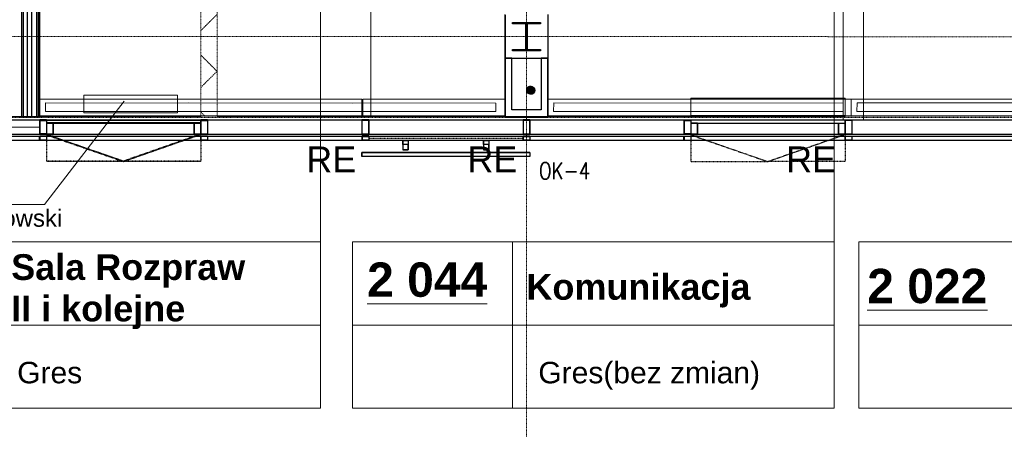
# Model space of a CAD drawing. Header units: millimetres. Extents: x -8838 to 31257, y -6224 to 3754.
# Tile 76 of 185: x 1390 to 2123, y -5556 to -5251. Entities that reach past the tile are written whole.
import ezdxf
from ezdxf.enums import TextEntityAlignment as Align

# ---------------------------------------------------------------- set-up
doc = ezdxf.new("R2010")
doc.units = ezdxf.units.MM
doc.header["$LTSCALE"] = 10
doc.header["$MEASUREMENT"] = 0
for name, pattern in [('rzut 2 pietra$0$ArchiTECH.PC 1. Line Type', [0.004, 0.003, -0.001]), ('rzut 2 pietra$0$ArchiTECH.PC 2. Line Type', [0.0025, 0.0015, -0.001]), ('rzut 2 pietra$0$ArchiTECH.PC 3. Line Type', [0.0013, 0.0003, -0.001]), ('rzut 2 pietra$0$ArchiTECH.PC 4. Line Type', [0.0028, 0.0003, -0.0025]), ('rzut 2 pietra$0$ArchiTECH.PC 5. Line Type', [0.0053, 0.003, -0.001, 0.0003, -0.001]), ('rzut 2 pietra$0$ArchiTECH.PC Solid Line Type', [0]), ('SUFIT_2 PIETRO$0$ArchiTECH.PC 1. Line Type', [0.004, 0.003, -0.001]), ('SUFIT_2 PIETRO$0$ArchiTECH.PC 2. Line Type', [0.0025, 0.0015, -0.001]), ('SUFIT_2 PIETRO$0$ArchiTECH.PC Solid Line Type', [0])]:
    doc.linetypes.add(name, pattern=pattern)
for name, color, linetype, lineweight in [('2DL_SYM', 7, 'CONTINUOUS', 35), ('IS_ARCH', 254, 'CONTINUOUS', 18), ('KLIMA_BEZ_ZMIAN', 5, 'CONTINUOUS', 30)]:
    doc.layers.add(name, color=color, linetype=linetype, lineweight=lineweight)
for name, color, linetype in [('SUFIT_2 PIETRO$0$ELEM KONSTRUKCJI - inwent', 254, 'CONTINUOUS'), ('SUFIT_2 PIETRO$0$INWENTARYZACJA', 254, 'CONTINUOUS'), ('SUFIT_2 PIETRO$0$Kalka 1', 254, 'CONTINUOUS'), ('SUFIT_2 PIETRO$0$sciany projektowane', 254, 'CONTINUOUS')]:
    doc.layers.add(name, color=color, linetype=linetype)
doc.styles.add('CP_ATTR', font='simplex.shx')
doc.styles.add('rzut 2 pietra$0$ArchiTECHStyle1', font='arial.ttf', dxfattribs={"height": 0.16})
doc.styles.add('rzut 2 pietra$0$ArchiTECHStyle2', font='arialbd.ttf', dxfattribs={"height": 0.192})

msp = doc.modelspace()

# ---------------------------------------------------------------- hatches: boundary and pattern name
at = {"layer": 'KLIMA_BEZ_ZMIAN', "ltscale": 5}
h = msp.add_hatch(dxfattribs=at)
h.set_pattern_fill('ANSI31', color=256, style=0)
h.paths.add_polyline_path([(1770.42, -5300.41, 0.399996), (1767.43, -5303.28, 0.428581), (1770.44, -5306.41, 0.413159), (1773.43, -5303.41, 0.011301), (1773.42, -5303.28, 0.402075)])

# ---------------------------------------------------------------- linework, layer by layer
at = {"layer": 'IS_ARCH', "linetype": 'rzut 2 pietra$0$ArchiTECH.PC 5. Line Type'}
for p, q in [((1767.47, -3083.9), (1767.16, -6166.81)), ((-3569.09, -5262.89), (7882.41, -5264.04))]:
    msp.add_line(p, q, dxfattribs=at)
at = {"layer": 'IS_ARCH', "linetype": 'rzut 2 pietra$0$ArchiTECH.PC Solid Line Type'}
for p, q in [((1996.52, -5416.5), (1996.52, -4543.45)), ((1651.27, -4663.81), (1651.27, -5322.58)), ((2003.24, -5045.68), (2003.24, -5325.58)), ((2018.24, -5325.58), (2018.24, -5045.68)), ((1613.88, -5416.5), (1613.88, -5173.03)), ((1391, -5250.78), (1391, -5323.32)), ((1392.25, -5250.78), (1392.25, -5323.32)), ((1395.58, -5323.32), (1395.58, -5250.78)), ((1398.91, -5323.32), (1398.91, -5250.78)), ((1402.25, -5250.78), (1402.25, -5323.32)), ((1403.5, -5250.78), (1403.5, -5323.32)), ((1404.75, -5323.32), (1404.75, -5250.78)), ((1751.25, -5247.04), (1751.25, -5323.04)), ((1751.35, -5247.43), (1751.35, -5279.43)), ((1751.35, -5247.43), (1751.35, -5279.43)), ((1783.25, -5247.04), (1783.25, -5323.04)), ((1783.35, -5279.43), (1783.35, -5247.43)), ((1783.35, -5279.43), (1783.35, -5247.43)), ((1756.85, -5252.93), (1777.85, -5252.93)), ((1756.85, -5253.93), (1756.85, -5252.93)), ((1756.85, -5252.93), (1777.85, -5252.93)), ((1756.85, -5253.93), (1756.85, -5252.93)), ((1766.85, -5253.93), (1756.85, -5253.93)), ((1766.85, -5253.93), (1756.85, -5253.93)), ((1766.85, -5272.93), (1766.85, -5253.93)), ((1766.85, -5272.93), (1766.85, -5253.93)), ((1777.85, -5253.93), (1767.85, -5253.93)), ((1767.85, -5253.93), (1767.85, -5272.93)), ((1777.85, -5253.93), (1767.85, -5253.93)), ((1767.85, -5253.93), (1767.85, -5272.93)), ((1777.85, -5252.93), (1777.85, -5253.93)), ((1777.85, -5252.93), (1777.85, -5253.93)), ((1756.85, -5273.93), (1756.85, -5272.93)), ((1756.85, -5272.93), (1766.85, -5272.93)), ((1756.85, -5273.93), (1756.85, -5272.93)), ((1756.85, -5272.93), (1766.85, -5272.93)), ((1777.85, -5273.93), (1756.85, -5273.93)), ((1777.85, -5273.93), (1756.85, -5273.93)), ((1767.85, -5272.93), (1777.85, -5272.93)), ((1767.85, -5272.93), (1777.85, -5272.93)), ((1777.85, -5272.93), (1777.85, -5273.93)), ((1777.85, -5272.93), (1777.85, -5273.93)), ((1751.25, -5279.04), (1751.25, -5323.04)), ((1751.25, -5279.44), (1751.25, -5323.44)), ((1756.35, -5279.43), (1751.35, -5279.43)), ((1751.35, -5279.43), (1751.35, -5323.04)), ((1751.35, -5279.43), (1783.35, -5279.43)), ((1751.35, -5279.43), (1783.35, -5279.43)), ((1756.35, -5318.04), (1756.35, -5279.43)), ((1783.25, -5279.43), (1778.25, -5279.43)), ((1778.25, -5279.43), (1778.25, -5318.04)), ((1783.25, -5279.04), (1783.25, -5323.04)), ((1783.25, -5323.04), (1783.25, -5279.43)), ((1783.25, -5279.45), (1783.25, -5323.44)), ((1644.75, -5310.08), (1404.75, -5310.08)), ((1404.75, -5310.08), (1404.75, -5322.58)), ((1437.43, -5307.15), (1437.43, -5320.15)), ((1507.43, -5307.15), (1437.43, -5307.15)), ((1437.43, -5307.15), (1437.43, -5320.15)), ((1507.43, -5307.15), (1437.43, -5307.15)), ((1507.43, -5320.15), (1507.43, -5307.15)), ((1507.43, -5320.15), (1507.43, -5307.15)), ((1644.75, -5322.58), (1644.75, -5310.08)), ((1751.35, -5310.08), (1645.35, -5310.08)), ((1645.35, -5310.08), (1645.35, -5322.58)), ((1751.35, -5322.58), (1751.35, -5310.08)), ((2009.27, -5310.08), (1783.27, -5310.08)), ((1783.27, -5310.08), (1783.27, -5322.58)), ((1889.73, -5309.25), (1889.73, -5322.25)), ((2004.73, -5309.25), (1889.73, -5309.25)), ((1889.73, -5309.25), (1889.73, -5322.25)), ((2004.73, -5309.25), (1889.73, -5309.25)), ((2004.73, -5322.25), (2004.73, -5309.25)), ((2004.73, -5322.25), (2004.73, -5309.25)), ((2309.27, -5310.08), (2009.27, -5310.08)), ((2009.27, -5310.08), (2009.27, -5322.58)), ((2009.27, -5322.58), (2009.27, -5310.08)), ((1408.28, -5388.68), (1467.65, -5311.59)), ((1408.99, -5319.17), (1409.03, -5312.8)), ((1637.85, -5312.91), (1409.03, -5312.8)), ((1744.46, -5312.91), (1515.64, -5312.8)), ((1744.46, -5312.91), (1744.42, -5319.28)), ((1787.55, -5312.8), (1787.51, -5319.17)), ((2003.24, -5312.91), (1787.55, -5312.8)), ((2003.24, -5312.91), (2003.19, -5319.28)), ((2013.55, -5312.8), (2013.51, -5319.17)), ((2301.15, -5312.91), (2013.55, -5312.8)), ((1063.25, -5322.97), (1524.75, -5323.04)), ((1389.75, -5323.32), (1404.75, -5323.32)), ((1404.75, -5322.58), (1644.75, -5322.58)), ((1637.81, -5319.28), (1408.99, -5319.17)), ((1437.43, -5320.15), (1507.43, -5320.15)), ((1437.43, -5320.15), (1507.43, -5320.15)), ((1744.42, -5319.28), (1515.59, -5319.17)), ((1536.75, -5323.04), (1751.25, -5323.04)), ((1645.35, -5322.58), (1751.35, -5322.58)), ((1751.25, -5323.04), (1783.25, -5323.04)), ((1751.25, -5323.44), (1783.25, -5323.44)), ((1751.35, -5323.04), (1783.25, -5323.04)), ((1778.25, -5318.04), (1756.35, -5318.04)), ((1783.25, -5323.04), (2004.69, -5323.04)), ((1783.27, -5322.58), (2009.27, -5322.58)), ((2003.19, -5319.28), (1787.51, -5319.17)), ((1889.73, -5322.25), (2004.73, -5322.25)), ((1889.73, -5322.25), (2004.73, -5322.25)), ((2009.27, -5322.58), (2309.27, -5322.58)), ((2301.1, -5319.28), (2013.51, -5319.17)), ((-362.69, -5325.33), (2309.75, -5325.59)), ((569.79, -5330.95), (1404.75, -5330.95)), ((1409.75, -5325.5), (1404.75, -5325.51)), ((1404.75, -5325.51), (1404.75, -5336.04)), ((1409.75, -5325.9), (1404.75, -5325.91)), ((1404.75, -5335.96), (1404.75, -5325.91)), ((1404.75, -5325.91), (1409.75, -5325.91)), ((1404.75, -5325.91), (1404.75, -5336.44)), ((1409.75, -5325.5), (1409.75, -5336.04)), ((1409.75, -5325.9), (1409.75, -5336.44)), ((1409.75, -5325.91), (1409.75, -5335.96)), ((1409.75, -5325.92), (1409.75, -5327.9)), ((1524.75, -5325.92), (1409.75, -5325.92)), ((1409.77, -5327.5), (1409.75, -5336.04)), ((1409.75, -5327.9), (1524.75, -5327.9)), ((1409.75, -5327.9), (1409.75, -5335.96)), ((1414.77, -5327.9), (1409.75, -5327.9)), ((1409.77, -5327.9), (1409.75, -5336.44)), ((1409.77, -5327.5), (1414.77, -5327.5)), ((1409.77, -5327.5), (1524.77, -5327.51)), ((1409.77, -5327.9), (1524.77, -5327.92)), ((1409.77, -5327.9), (1414.77, -5327.9)), ((1414.77, -5327.5), (1414.75, -5336.04)), ((1414.77, -5327.9), (1414.75, -5336.44)), ((1414.77, -5335.96), (1414.77, -5327.9)), ((1519.76, -5327.51), (1519.75, -5336.05)), ((1519.76, -5327.91), (1519.75, -5336.45)), ((1519.76, -5327.51), (1524.76, -5327.51)), ((1519.76, -5327.91), (1524.75, -5327.91)), ((1519.76, -5336.05), (1519.76, -5327.91)), ((1519.76, -5327.91), (1524.76, -5327.92)), ((1529.75, -5325.51), (1524.75, -5325.52)), ((1524.75, -5325.52), (1524.75, -5336.05)), ((1524.75, -5325.52), (1536.75, -5325.52)), ((1529.75, -5325.91), (1524.75, -5325.92)), ((1524.75, -5336.05), (1524.75, -5325.92)), ((1524.75, -5325.92), (1529.75, -5325.92)), ((1524.75, -5327.9), (1524.75, -5325.92)), ((1524.75, -5325.92), (1524.75, -5336.45)), ((1524.76, -5327.51), (1524.75, -5336.05)), ((1524.75, -5327.91), (1524.75, -5336.05)), ((1524.76, -5327.92), (1524.75, -5336.45)), ((1529.75, -5325.51), (1529.75, -5336.05)), ((1529.75, -5325.91), (1529.75, -5336.45)), ((1529.75, -5325.92), (1529.75, -5336.05)), ((1649.75, -5325.53), (1644.75, -5325.53)), ((1644.75, -5325.53), (1644.75, -5336.06)), ((1644.75, -5325.93), (1644.75, -5336.46)), ((1649.75, -5325.93), (1644.75, -5325.93)), ((1644.75, -5325.93), (1644.75, -5336.46)), ((1649.75, -5325.93), (1644.75, -5325.93)), ((1649.75, -5325.53), (1649.75, -5336.06)), ((1649.75, -5336.46), (1649.75, -5325.93)), ((1649.75, -5325.93), (1649.75, -5336.46)), ((1769.75, -5325.54), (1764.75, -5325.54)), ((1764.75, -5325.54), (1764.75, -5336.07)), ((1764.75, -5325.94), (1764.75, -5336.05)), ((1769.75, -5325.94), (1764.75, -5325.94)), ((1764.75, -5325.94), (1764.75, -5336.47)), ((1769.75, -5325.94), (1764.75, -5325.94)), ((1769.75, -5325.54), (1769.75, -5336.07)), ((1769.75, -5336.05), (1769.75, -5325.94)), ((1769.75, -5325.94), (1769.75, -5336.47)), ((1884.75, -5335.96), (1884.75, -5325.95)), ((1884.75, -5325.95), (1889.75, -5325.95)), ((1884.75, -5325.95), (1884.75, -5336.49)), ((1889.75, -5325.95), (1884.75, -5325.95)), ((1889.75, -5325.58), (1889.75, -5327.95)), ((2004.78, -5325.58), (1889.75, -5325.58)), ((1889.75, -5325.95), (1889.75, -5335.96)), ((1889.75, -5325.95), (1889.75, -5336.48)), ((1889.75, -5327.95), (2004.78, -5327.95)), ((1889.75, -5327.95), (1889.75, -5335.96)), ((1894.77, -5327.95), (1889.75, -5327.95)), ((1889.77, -5327.95), (1889.75, -5336.48)), ((1889.77, -5327.95), (2004.77, -5327.96)), ((1889.77, -5327.95), (1894.77, -5327.95)), ((1894.77, -5327.95), (1894.75, -5336.48)), ((1894.77, -5335.96), (1894.77, -5327.95)), ((1999.76, -5327.96), (1999.75, -5336.49)), ((1999.76, -5327.96), (2004.78, -5327.96)), ((1999.76, -5336.05), (1999.76, -5327.96)), ((1999.76, -5327.96), (2004.76, -5327.96)), ((2003.24, -5325.58), (2018.24, -5325.58)), ((2009.75, -5325.96), (2004.75, -5325.97)), ((2004.75, -5325.97), (2004.75, -5336.5)), ((2004.76, -5327.96), (2004.75, -5336.49)), ((2004.78, -5336.05), (2004.78, -5325.58)), ((2004.78, -5325.58), (2009.75, -5325.58)), ((2004.78, -5327.95), (2004.78, -5325.58)), ((2004.78, -5327.96), (2004.78, -5336.05)), ((2009.75, -5325.58), (2009.75, -5336.05)), ((2009.75, -5325.96), (2009.75, -5336.5)), ((-362.69, -5335.86), (2309.74, -5336.12)), ((-362.69, -5337.33), (2309.74, -5337.6)), ((2309.74, -5338), (-357.68, -5338)), ((1404.62, -5340.91), (1404.62, -5337.58)), ((1404.62, -5337.58), (1409.76, -5337.58)), ((1409.75, -5335.96), (1404.75, -5335.96)), ((1409.75, -5336.04), (1404.75, -5336.04)), ((1409.75, -5336.44), (1404.75, -5336.44)), ((1409.76, -5337.51), (1404.76, -5337.52)), ((1404.76, -5337.52), (1404.76, -5340.51)), ((1409.76, -5337.91), (1404.76, -5337.92)), ((1404.76, -5337.92), (1404.76, -5340.91)), ((1409.75, -5335.96), (1414.77, -5335.96)), ((1409.75, -5336.04), (1414.75, -5336.04)), ((1409.75, -5336.44), (1414.75, -5336.44)), ((1409.76, -5337.51), (1409.76, -5340.5)), ((1409.76, -5337.58), (1409.76, -5340.91)), ((1409.76, -5337.91), (1409.76, -5340.91)), ((1519.75, -5336.05), (1524.75, -5336.05)), ((1519.75, -5336.45), (1524.75, -5336.45)), ((1524.75, -5336.05), (1519.76, -5336.05)), ((1529.75, -5336.05), (1524.75, -5336.05)), ((1529.75, -5336.05), (1524.75, -5336.05)), ((1529.75, -5336.45), (1524.75, -5336.45)), ((1524.75, -5340.92), (1524.75, -5337.51)), ((1524.75, -5337.51), (1529.76, -5337.51)), ((1529.76, -5337.52), (1524.76, -5337.52)), ((1524.76, -5337.52), (1524.76, -5340.52)), ((1529.76, -5337.92), (1524.76, -5337.93)), ((1524.76, -5337.93), (1524.76, -5340.92)), ((1529.76, -5337.51), (1529.76, -5340.92)), ((1529.76, -5337.52), (1529.76, -5340.51)), ((1529.76, -5337.92), (1529.76, -5340.92)), ((1649.75, -5336.06), (1644.75, -5336.06)), ((1644.75, -5336.46), (1649.75, -5336.46)), ((1649.75, -5336.46), (1644.75, -5336.46)), ((1649.76, -5337.54), (1644.76, -5337.54)), ((1644.76, -5337.54), (1644.76, -5340.53)), ((1644.76, -5340.93), (1644.76, -5337.94)), ((1644.76, -5337.94), (1649.76, -5337.94)), ((1644.76, -5337.94), (1644.76, -5340.93)), ((1649.76, -5337.94), (1644.76, -5337.94)), ((1649.76, -5337.54), (1649.76, -5340.53)), ((1649.76, -5337.94), (1649.76, -5340.93)), ((1649.76, -5337.94), (1649.76, -5340.93)), ((1764.75, -5336.05), (1769.75, -5336.05)), ((1769.75, -5336.07), (1764.75, -5336.07)), ((1769.75, -5336.47), (1764.75, -5336.47)), ((1769.76, -5337.54), (1764.76, -5337.55)), ((1764.76, -5337.55), (1764.76, -5340.54)), ((1764.76, -5340.94), (1764.76, -5337.95)), ((1764.76, -5337.95), (1769.76, -5337.95)), ((1764.76, -5337.95), (1764.76, -5340.94)), ((1769.76, -5337.95), (1764.76, -5337.95)), ((1769.76, -5337.54), (1769.76, -5340.54)), ((1769.76, -5337.95), (1769.76, -5340.94)), ((1769.76, -5337.95), (1769.76, -5340.94)), ((1884.61, -5340.95), (1884.61, -5337.58)), ((1884.61, -5337.58), (1889.76, -5337.58)), ((1889.75, -5335.96), (1884.75, -5335.96)), ((1889.75, -5336.48), (1884.75, -5336.49)), ((1884.76, -5337.96), (1884.76, -5340.95)), ((1889.76, -5337.96), (1884.76, -5337.96)), ((1889.75, -5335.96), (1894.77, -5335.96)), ((1889.75, -5336.48), (1894.75, -5336.48)), ((1889.76, -5337.58), (1889.76, -5340.95)), ((1889.76, -5337.96), (1889.76, -5340.95)), ((1999.75, -5336.49), (2004.75, -5336.49)), ((2004.78, -5336.05), (1999.76, -5336.05)), ((2009.75, -5336.5), (2004.75, -5336.5)), ((2004.75, -5340.73), (2004.75, -5337.69)), ((2004.75, -5337.69), (2009.78, -5337.69)), ((2009.76, -5337.97), (2004.76, -5337.98)), ((2004.76, -5337.98), (2004.76, -5340.97)), ((2009.75, -5336.05), (2004.78, -5336.05)), ((2009.76, -5337.97), (2009.76, -5340.97)), ((2009.78, -5337.69), (2009.78, -5340.73)), ((-362.69, -5340.33), (2309.74, -5340.59)), ((-357.68, -5340.73), (2309.74, -5340.73)), ((1409.76, -5340.91), (1404.62, -5340.91)), ((1409.76, -5340.5), (1404.76, -5340.51)), ((1409.76, -5340.91), (1404.76, -5340.91)), ((1529.76, -5340.92), (1524.75, -5340.92)), ((1529.76, -5340.51), (1524.76, -5340.52)), ((1529.76, -5340.92), (1524.76, -5340.92)), ((1649.76, -5340.53), (1644.76, -5340.53)), ((1649.76, -5340.93), (1644.76, -5340.93)), ((1649.76, -5340.93), (1644.76, -5340.93)), ((1675.25, -5340.93), (1679.26, -5340.93)), ((1675.25, -5343.87), (1675.25, -5340.93)), ((1675.25, -5340.93), (1675.26, -5343.88)), ((1679.26, -5340.93), (1675.25, -5340.93)), ((1679.26, -5343.87), (1675.25, -5343.87)), ((1675.26, -5343.87), (1675.26, -5347.88)), ((1679.26, -5343.87), (1675.26, -5343.87)), ((1679.26, -5343.87), (1675.26, -5343.88)), ((1675.26, -5343.88), (1675.26, -5347.88)), ((1679.26, -5340.93), (1679.26, -5343.87)), ((1679.26, -5340.93), (1679.26, -5347.87)), ((1679.26, -5347.88), (1679.26, -5343.87)), ((1735.21, -5343.83), (1735.21, -5340.88)), ((1735.21, -5340.88), (1739.21, -5340.88)), ((1739.21, -5340.88), (1735.21, -5340.88)), ((1735.21, -5340.88), (1735.21, -5347.83)), ((1735.21, -5343.83), (1735.21, -5347.83)), ((1739.21, -5343.83), (1735.21, -5343.83)), ((1739.21, -5343.83), (1735.21, -5343.83)), ((1739.21, -5343.83), (1735.21, -5343.83)), ((1739.21, -5340.88), (1739.21, -5343.83)), ((1739.21, -5340.88), (1739.21, -5343.83)), ((1739.21, -5347.83), (1739.21, -5343.83)), ((1739.21, -5343.83), (1739.21, -5347.83)), ((1769.76, -5340.54), (1764.76, -5340.54)), ((1769.76, -5340.94), (1764.76, -5340.94)), ((1769.76, -5340.94), (1764.76, -5340.94)), ((1889.76, -5340.95), (1884.61, -5340.95)), ((1889.76, -5340.95), (1884.76, -5340.95)), ((2009.78, -5340.73), (2004.75, -5340.73)), ((2009.76, -5340.97), (2004.76, -5340.97)), ((1769.71, -5349.77), (1644.71, -5349.87)), ((1644.71, -5352.77), (1644.71, -5349.87)), ((1644.71, -5349.87), (1769.72, -5349.87)), ((1644.71, -5349.87), (1644.72, -5352.87)), ((1769.72, -5352.77), (1644.71, -5352.77)), ((1769.72, -5352.77), (1644.72, -5352.87)), ((1679.26, -5347.87), (1675.26, -5347.88)), ((1675.26, -5347.88), (1679.26, -5347.88)), ((1735.21, -5347.83), (1739.21, -5347.83)), ((1739.21, -5347.83), (1735.21, -5347.83)), ((1769.71, -5349.77), (1769.72, -5352.77)), ((1769.72, -5349.87), (1769.72, -5352.77)), ((1217.01, -5388.68), (1408.28, -5388.68)), ((1255.08, -5416.5), (1613.88, -5416.5)), ((1613.88, -5416.5), (1613.88, -5540.42)), ((1637.72, -5416.5), (1996.52, -5416.5)), ((1637.72, -5416.5), (1637.72, -5540.42)), ((1756.95, -5416.5), (1756.95, -5540.42)), ((1996.52, -5416.5), (1996.52, -5540.42)), ((2014.76, -5416.5), (2373.56, -5416.5)), ((2014.76, -5416.5), (2014.76, -5540.42)), ((1255.08, -5478.46), (1613.88, -5478.46)), ((1637.72, -5478.46), (1996.52, -5478.46)), ((2014.76, -5478.46), (2373.56, -5478.46)), ((1255.08, -5540.42), (1613.88, -5540.42)), ((1637.72, -5540.42), (1996.52, -5540.42)), ((2014.76, -5540.42), (2373.56, -5540.42))]:
    msp.add_line(p, q, dxfattribs=at)
at = {"layer": 'IS_ARCH', "linetype": 'rzut 2 pietra$0$ArchiTECH.PC 3. Line Type'}
for p, q in [((1536.75, -5322.58), (1536.75, -4647.35)), ((1524.75, -4652.88), (1524.75, -5322.58)), ((1524.75, -5322.58), (1536.75, -5322.58))]:
    msp.add_line(p, q, dxfattribs=at)
at = {"layer": 'IS_ARCH', "linetype": 'rzut 2 pietra$0$ArchiTECH.PC 4. Line Type'}
for p, q in [((1524.75, -5258.84), (1536.75, -5246.84)), ((1536.75, -5289.27), (1524.75, -5277.27)), ((1524.75, -5301.27), (1536.75, -5289.27)), ((1527.63, -5322.58), (1524.75, -5319.7))]:
    msp.add_line(p, q, dxfattribs=at)
at = {"layer": 'IS_ARCH', "linetype": 'rzut 2 pietra$0$ArchiTECH.PC 1. Line Type'}
for p, q in [((-1515.75, -5323.12), (4330.89, -5323.69)), ((1409.75, -5336.24), (1409.76, -5356.24)), ((1409.75, -5336.24), (1467.26, -5356.19)), ((1409.75, -5336.24), (1409.76, -5356.24)), ((1409.75, -5336.24), (1467.26, -5356.19)), ((1409.75, -5336.64), (1467.26, -5356.6)), ((1409.75, -5336.64), (1409.76, -5356.64)), ((1409.75, -5336.64), (1467.26, -5356.6)), ((1409.75, -5336.64), (1409.76, -5356.64)), ((1524.75, -5336.05), (1467.26, -5356.19)), ((1524.75, -5336.05), (1467.26, -5356.19)), ((1524.75, -5336.45), (1467.26, -5356.6)), ((1524.75, -5336.45), (1467.26, -5356.6)), ((1524.75, -5336.05), (1524.76, -5356.15)), ((1524.75, -5336.05), (1524.76, -5356.15)), ((1524.75, -5336.45), (1524.76, -5356.55)), ((1524.75, -5336.45), (1524.76, -5356.55)), ((1889.75, -5336.68), (1947.26, -5356.64)), ((1889.75, -5336.68), (1889.76, -5356.68)), ((1889.75, -5336.68), (1947.26, -5356.64)), ((1889.75, -5336.68), (1889.76, -5356.68)), ((2004.75, -5336.49), (1947.26, -5356.64)), ((2004.75, -5336.49), (1947.26, -5356.64)), ((2004.75, -5336.49), (2004.76, -5356.6)), ((2004.75, -5336.49), (2004.76, -5356.6)), ((1524.76, -5356.15), (1409.76, -5356.24)), ((1524.76, -5356.15), (1409.76, -5356.24)), ((1524.76, -5356.55), (1409.76, -5356.64)), ((1524.76, -5356.55), (1409.76, -5356.64)), ((2004.76, -5356.6), (1889.76, -5356.68)), ((2004.76, -5356.6), (1889.76, -5356.68))]:
    msp.add_line(p, q, dxfattribs=at)
at = {"layer": 'IS_ARCH', "linetype": 'rzut 2 pietra$0$ArchiTECH.PC 2. Line Type'}
msp.add_line((1764.68, -5339.39), (1649.71, -5339.48), dxfattribs=at)
at = {"layer": 'KLIMA_BEZ_ZMIAN', "ltscale": 5}
msp.add_circle((1770.43, -5303.41), 3, dxfattribs=at)
msp.add_circle((1770.43, -5303.41), 3, dxfattribs=at)
msp.add_circle((1770.43, -5303.41), 3, dxfattribs=at)
at = {"layer": 'SUFIT_2 PIETRO$0$ELEM KONSTRUKCJI - inwent', "linetype": 'SUFIT_2 PIETRO$0$ArchiTECH.PC Solid Line Type'}
for p, q in [((1751.35, -5247.43), (1751.35, -5279.43)), ((1783.35, -5279.43), (1783.35, -5247.43)), ((1756.85, -5252.93), (1777.85, -5252.93)), ((1756.85, -5253.93), (1756.85, -5252.93)), ((1756.85, -5252.93), (1777.85, -5252.93)), ((1756.85, -5253.93), (1756.85, -5252.93)), ((1766.85, -5253.93), (1756.85, -5253.93)), ((1766.85, -5253.93), (1756.85, -5253.93)), ((1766.85, -5272.93), (1766.85, -5253.93)), ((1766.85, -5272.93), (1766.85, -5253.93)), ((1777.85, -5253.93), (1767.85, -5253.93)), ((1767.85, -5253.93), (1767.85, -5272.93)), ((1777.85, -5253.93), (1767.85, -5253.93)), ((1767.85, -5253.93), (1767.85, -5272.93)), ((1777.85, -5252.93), (1777.85, -5253.93)), ((1777.85, -5252.93), (1777.85, -5253.93)), ((1756.85, -5273.93), (1756.85, -5272.93)), ((1756.85, -5272.93), (1766.85, -5272.93)), ((1756.85, -5273.93), (1756.85, -5272.93)), ((1756.85, -5272.93), (1766.85, -5272.93)), ((1777.85, -5273.93), (1756.85, -5273.93)), ((1777.85, -5273.93), (1756.85, -5273.93)), ((1767.85, -5272.93), (1777.85, -5272.93)), ((1767.85, -5272.93), (1777.85, -5272.93)), ((1777.85, -5272.93), (1777.85, -5273.93)), ((1777.85, -5272.93), (1777.85, -5273.93)), ((1751.35, -5279.43), (1783.35, -5279.43))]:
    msp.add_line(p, q, dxfattribs=at)
at = {"layer": 'SUFIT_2 PIETRO$0$INWENTARYZACJA', "linetype": 'SUFIT_2 PIETRO$0$ArchiTECH.PC Solid Line Type'}
for p, q in [((1751.25, -5247.04), (1751.25, -5323.04)), ((1783.25, -5247.04), (1783.25, -5323.04)), ((1751.25, -5279.04), (1751.25, -5323.04)), ((1751.25, -5279.44), (1751.25, -5323.44)), ((1756.35, -5279.43), (1751.35, -5279.43)), ((1751.35, -5279.43), (1751.35, -5323.04)), ((1756.35, -5318.04), (1756.35, -5279.43)), ((1783.25, -5279.43), (1778.25, -5279.43)), ((1778.25, -5279.43), (1778.25, -5318.04)), ((1783.25, -5279.04), (1783.25, -5323.04)), ((1783.25, -5323.04), (1783.25, -5279.43)), ((1783.25, -5279.45), (1783.25, -5323.44)), ((1063.25, -5322.97), (1524.75, -5323.04)), ((1536.75, -5323.04), (1751.25, -5323.04)), ((1751.25, -5323.04), (1783.25, -5323.04)), ((1751.25, -5323.44), (1783.25, -5323.44)), ((1751.35, -5323.04), (1783.25, -5323.04)), ((1778.25, -5318.04), (1756.35, -5318.04)), ((1783.25, -5323.04), (2004.69, -5323.04)), ((-362.69, -5325.33), (2309.75, -5325.59)), ((1409.75, -5325.5), (1404.75, -5325.51)), ((1404.75, -5325.51), (1404.75, -5336.04)), ((1409.75, -5325.9), (1404.75, -5325.91)), ((1404.75, -5325.91), (1404.75, -5336.44)), ((1404.75, -5325.91), (1409.75, -5325.91)), ((1404.75, -5335.96), (1404.75, -5325.91)), ((1409.75, -5325.5), (1409.75, -5336.04)), ((1409.75, -5325.9), (1409.75, -5336.44)), ((1409.75, -5325.91), (1409.75, -5335.96)), ((1524.75, -5325.92), (1409.75, -5325.92)), ((1409.75, -5325.92), (1409.75, -5327.9)), ((1409.77, -5327.5), (1409.75, -5336.04)), ((1409.77, -5327.9), (1409.75, -5336.44)), ((1414.77, -5327.9), (1409.75, -5327.9)), ((1409.75, -5327.9), (1409.75, -5335.96)), ((1409.75, -5327.9), (1524.75, -5327.9)), ((1409.77, -5327.5), (1524.77, -5327.51)), ((1409.77, -5327.5), (1414.77, -5327.5)), ((1409.77, -5327.9), (1414.77, -5327.9)), ((1409.77, -5327.9), (1524.77, -5327.92)), ((1414.77, -5327.5), (1414.75, -5336.04)), ((1414.77, -5327.9), (1414.75, -5336.44)), ((1414.77, -5335.96), (1414.77, -5327.9)), ((1519.76, -5327.51), (1519.75, -5336.05)), ((1519.76, -5327.91), (1519.75, -5336.45)), ((1519.76, -5327.51), (1524.76, -5327.51)), ((1519.76, -5327.91), (1524.76, -5327.92)), ((1519.76, -5336.05), (1519.76, -5327.91)), ((1519.76, -5327.91), (1524.75, -5327.91)), ((1529.75, -5325.51), (1524.75, -5325.52)), ((1524.75, -5325.52), (1536.75, -5325.52)), ((1524.75, -5325.52), (1524.75, -5336.05)), ((1529.75, -5325.91), (1524.75, -5325.92)), ((1524.75, -5325.92), (1524.75, -5336.45)), ((1524.75, -5327.9), (1524.75, -5325.92)), ((1524.75, -5325.92), (1529.75, -5325.92)), ((1524.75, -5336.05), (1524.75, -5325.92)), ((1524.76, -5327.51), (1524.75, -5336.05)), ((1524.75, -5327.91), (1524.75, -5336.05)), ((1524.76, -5327.92), (1524.75, -5336.45)), ((1529.75, -5325.51), (1529.75, -5336.05)), ((1529.75, -5325.91), (1529.75, -5336.45)), ((1529.75, -5325.92), (1529.75, -5336.05)), ((1644.75, -5325.53), (1644.75, -5336.06)), ((1649.75, -5325.53), (1644.75, -5325.53)), ((1649.75, -5325.93), (1644.75, -5325.93)), ((1644.75, -5325.93), (1644.75, -5336.46)), ((1649.75, -5325.93), (1644.75, -5325.93)), ((1644.75, -5325.93), (1644.75, -5336.46)), ((1649.75, -5325.53), (1649.75, -5336.06)), ((1649.75, -5325.93), (1649.75, -5336.46)), ((1649.75, -5336.46), (1649.75, -5325.93)), ((1764.75, -5325.54), (1764.75, -5336.07)), ((1769.75, -5325.54), (1764.75, -5325.54)), ((1769.75, -5325.94), (1764.75, -5325.94)), ((1764.75, -5325.94), (1764.75, -5336.47)), ((1769.75, -5325.94), (1764.75, -5325.94)), ((1764.75, -5325.94), (1764.75, -5336.05)), ((1769.75, -5325.54), (1769.75, -5336.07)), ((1769.75, -5325.94), (1769.75, -5336.47)), ((1769.75, -5336.05), (1769.75, -5325.94)), ((1889.75, -5325.95), (1884.75, -5325.95)), ((1884.75, -5325.95), (1884.75, -5336.49)), ((1884.75, -5325.95), (1889.75, -5325.95)), ((1884.75, -5335.96), (1884.75, -5325.95)), ((2004.78, -5325.58), (1889.75, -5325.58)), ((1889.75, -5325.58), (1889.75, -5327.95)), ((1889.75, -5325.95), (1889.75, -5336.48)), ((1889.75, -5325.95), (1889.75, -5335.96)), ((1889.77, -5327.95), (1889.75, -5336.48)), ((1894.77, -5327.95), (1889.75, -5327.95)), ((1889.75, -5327.95), (1889.75, -5335.96)), ((1889.75, -5327.95), (2004.78, -5327.95)), ((1889.77, -5327.95), (1894.77, -5327.95)), ((1889.77, -5327.95), (2004.77, -5327.96)), ((1894.77, -5327.95), (1894.75, -5336.48)), ((1894.77, -5335.96), (1894.77, -5327.95)), ((1999.76, -5327.96), (1999.75, -5336.49)), ((1999.76, -5327.96), (2004.76, -5327.96)), ((1999.76, -5336.05), (1999.76, -5327.96)), ((1999.76, -5327.96), (2004.78, -5327.96)), ((2009.75, -5325.96), (2004.75, -5325.97)), ((2004.75, -5325.97), (2004.75, -5336.5)), ((2004.76, -5327.96), (2004.75, -5336.49)), ((2004.78, -5327.95), (2004.78, -5325.58)), ((2004.78, -5325.58), (2009.75, -5325.58)), ((2004.78, -5336.05), (2004.78, -5325.58)), ((2004.78, -5327.96), (2004.78, -5336.05)), ((2009.75, -5325.58), (2009.75, -5336.05)), ((2009.75, -5325.96), (2009.75, -5336.5)), ((-362.69, -5335.86), (2309.74, -5336.12)), ((-362.69, -5337.33), (2309.74, -5337.6)), ((2309.74, -5338), (-357.68, -5338)), ((1404.62, -5337.58), (1409.76, -5337.58)), ((1404.62, -5340.91), (1404.62, -5337.58)), ((1409.75, -5335.96), (1404.75, -5335.96)), ((1409.75, -5336.04), (1404.75, -5336.04)), ((1409.75, -5336.44), (1404.75, -5336.44)), ((1409.76, -5337.51), (1404.76, -5337.52)), ((1404.76, -5337.52), (1404.76, -5340.51)), ((1409.76, -5337.91), (1404.76, -5337.92)), ((1404.76, -5337.92), (1404.76, -5340.91)), ((1409.75, -5335.96), (1414.77, -5335.96)), ((1409.75, -5336.04), (1414.75, -5336.04)), ((1409.75, -5336.44), (1414.75, -5336.44)), ((1409.76, -5337.51), (1409.76, -5340.5)), ((1409.76, -5337.58), (1409.76, -5340.91)), ((1409.76, -5337.91), (1409.76, -5340.91)), ((1519.75, -5336.05), (1524.75, -5336.05)), ((1519.75, -5336.45), (1524.75, -5336.45)), ((1524.75, -5336.05), (1519.76, -5336.05)), ((1529.75, -5336.05), (1524.75, -5336.05)), ((1529.75, -5336.05), (1524.75, -5336.05)), ((1529.75, -5336.45), (1524.75, -5336.45)), ((1524.75, -5337.51), (1529.76, -5337.51)), ((1524.75, -5340.92), (1524.75, -5337.51)), ((1524.76, -5337.52), (1524.76, -5340.52)), ((1529.76, -5337.52), (1524.76, -5337.52)), ((1529.76, -5337.92), (1524.76, -5337.93)), ((1524.76, -5337.93), (1524.76, -5340.92)), ((1529.76, -5337.51), (1529.76, -5340.92)), ((1529.76, -5337.52), (1529.76, -5340.51)), ((1529.76, -5337.92), (1529.76, -5340.92)), ((1649.75, -5336.06), (1644.75, -5336.06)), ((1649.75, -5336.46), (1644.75, -5336.46)), ((1644.75, -5336.46), (1649.75, -5336.46)), ((1644.76, -5337.54), (1644.76, -5340.53)), ((1649.76, -5337.54), (1644.76, -5337.54)), ((1649.76, -5337.94), (1644.76, -5337.94)), ((1644.76, -5337.94), (1644.76, -5340.93)), ((1644.76, -5337.94), (1649.76, -5337.94)), ((1644.76, -5340.93), (1644.76, -5337.94)), ((1649.76, -5337.54), (1649.76, -5340.53)), ((1649.76, -5337.94), (1649.76, -5340.93)), ((1649.76, -5337.94), (1649.76, -5340.93)), ((1764.75, -5336.05), (1769.75, -5336.05)), ((1769.75, -5336.07), (1764.75, -5336.07)), ((1769.75, -5336.47), (1764.75, -5336.47)), ((1769.76, -5337.54), (1764.76, -5337.55)), ((1764.76, -5337.55), (1764.76, -5340.54)), ((1769.76, -5337.95), (1764.76, -5337.95)), ((1764.76, -5337.95), (1764.76, -5340.94)), ((1764.76, -5337.95), (1769.76, -5337.95)), ((1764.76, -5340.94), (1764.76, -5337.95)), ((1769.76, -5337.54), (1769.76, -5340.54)), ((1769.76, -5337.95), (1769.76, -5340.94)), ((1769.76, -5337.95), (1769.76, -5340.94)), ((1884.61, -5337.58), (1889.76, -5337.58)), ((1884.61, -5340.95), (1884.61, -5337.58)), ((1889.75, -5335.96), (1884.75, -5335.96)), ((1889.75, -5336.48), (1884.75, -5336.49)), ((1889.76, -5337.96), (1884.76, -5337.96)), ((1884.76, -5337.96), (1884.76, -5340.95)), ((1889.75, -5335.96), (1894.77, -5335.96)), ((1889.75, -5336.48), (1894.75, -5336.48)), ((1889.76, -5337.58), (1889.76, -5340.95)), ((1889.76, -5337.96), (1889.76, -5340.95)), ((1999.75, -5336.49), (2004.75, -5336.49)), ((2004.78, -5336.05), (1999.76, -5336.05)), ((2009.75, -5336.5), (2004.75, -5336.5)), ((2004.75, -5337.69), (2009.78, -5337.69)), ((2004.75, -5340.73), (2004.75, -5337.69)), ((2009.76, -5337.97), (2004.76, -5337.98)), ((2004.76, -5337.98), (2004.76, -5340.97)), ((2009.75, -5336.05), (2004.78, -5336.05)), ((2009.76, -5337.97), (2009.76, -5340.97)), ((2009.78, -5337.69), (2009.78, -5340.73)), ((-362.69, -5340.33), (2309.74, -5340.59)), ((-357.68, -5340.73), (2309.74, -5340.73)), ((1409.76, -5340.91), (1404.62, -5340.91)), ((1409.76, -5340.5), (1404.76, -5340.51)), ((1409.76, -5340.91), (1404.76, -5340.91)), ((1529.76, -5340.92), (1524.75, -5340.92)), ((1529.76, -5340.51), (1524.76, -5340.52)), ((1529.76, -5340.92), (1524.76, -5340.92)), ((1649.76, -5340.53), (1644.76, -5340.53)), ((1649.76, -5340.93), (1644.76, -5340.93)), ((1649.76, -5340.93), (1644.76, -5340.93)), ((1679.26, -5340.93), (1675.25, -5340.93)), ((1675.25, -5340.93), (1675.26, -5343.88)), ((1675.25, -5343.87), (1675.25, -5340.93)), ((1675.25, -5340.93), (1679.26, -5340.93)), ((1679.26, -5343.87), (1675.25, -5343.87)), ((1679.26, -5343.87), (1675.26, -5343.88)), ((1679.26, -5343.87), (1675.26, -5343.87)), ((1675.26, -5343.87), (1675.26, -5347.88)), ((1675.26, -5343.88), (1675.26, -5347.88)), ((1679.26, -5340.93), (1679.26, -5347.87)), ((1679.26, -5340.93), (1679.26, -5343.87)), ((1679.26, -5347.88), (1679.26, -5343.87)), ((1735.21, -5340.88), (1735.21, -5347.83)), ((1739.21, -5340.88), (1735.21, -5340.88)), ((1735.21, -5340.88), (1739.21, -5340.88)), ((1735.21, -5343.83), (1735.21, -5340.88)), ((1739.21, -5343.83), (1735.21, -5343.83)), ((1739.21, -5343.83), (1735.21, -5343.83)), ((1739.21, -5343.83), (1735.21, -5343.83)), ((1735.21, -5343.83), (1735.21, -5347.83)), ((1739.21, -5340.88), (1739.21, -5343.83)), ((1739.21, -5340.88), (1739.21, -5343.83)), ((1739.21, -5343.83), (1739.21, -5347.83)), ((1739.21, -5347.83), (1739.21, -5343.83)), ((1769.76, -5340.54), (1764.76, -5340.54)), ((1769.76, -5340.94), (1764.76, -5340.94)), ((1769.76, -5340.94), (1764.76, -5340.94)), ((1889.76, -5340.95), (1884.61, -5340.95)), ((1889.76, -5340.95), (1884.76, -5340.95)), ((2009.78, -5340.73), (2004.75, -5340.73)), ((2009.76, -5340.97), (2004.76, -5340.97)), ((1769.71, -5349.77), (1644.71, -5349.87)), ((1644.71, -5349.87), (1644.72, -5352.87)), ((1644.71, -5349.87), (1769.72, -5349.87)), ((1644.71, -5352.77), (1644.71, -5349.87)), ((1769.72, -5352.77), (1644.71, -5352.77)), ((1769.72, -5352.77), (1644.72, -5352.87)), ((1679.26, -5347.87), (1675.26, -5347.88)), ((1675.26, -5347.88), (1679.26, -5347.88)), ((1739.21, -5347.83), (1735.21, -5347.83)), ((1735.21, -5347.83), (1739.21, -5347.83)), ((1769.71, -5349.77), (1769.72, -5352.77)), ((1769.72, -5349.87), (1769.72, -5352.77))]:
    msp.add_line(p, q, dxfattribs=at)
at = {"layer": 'SUFIT_2 PIETRO$0$INWENTARYZACJA', "linetype": 'SUFIT_2 PIETRO$0$ArchiTECH.PC 1. Line Type'}
for p, q in [((-1515.75, -5323.12), (4330.89, -5323.69)), ((1409.75, -5336.24), (1467.26, -5356.19)), ((1409.75, -5336.24), (1409.76, -5356.24)), ((1409.75, -5336.24), (1467.26, -5356.19)), ((1409.75, -5336.24), (1409.76, -5356.24)), ((1409.75, -5336.64), (1409.76, -5356.64)), ((1409.75, -5336.64), (1467.26, -5356.6)), ((1409.75, -5336.64), (1409.76, -5356.64)), ((1409.75, -5336.64), (1467.26, -5356.6)), ((1524.75, -5336.05), (1467.26, -5356.19)), ((1524.75, -5336.05), (1467.26, -5356.19)), ((1524.75, -5336.45), (1467.26, -5356.6)), ((1524.75, -5336.45), (1467.26, -5356.6)), ((1524.75, -5336.05), (1524.76, -5356.15)), ((1524.75, -5336.05), (1524.76, -5356.15)), ((1524.75, -5336.45), (1524.76, -5356.55)), ((1524.75, -5336.45), (1524.76, -5356.55)), ((1889.75, -5336.68), (1889.76, -5356.68)), ((1889.75, -5336.68), (1947.26, -5356.64)), ((1889.75, -5336.68), (1889.76, -5356.68)), ((1889.75, -5336.68), (1947.26, -5356.64)), ((2004.75, -5336.49), (1947.26, -5356.64)), ((2004.75, -5336.49), (1947.26, -5356.64)), ((2004.75, -5336.49), (2004.76, -5356.6)), ((2004.75, -5336.49), (2004.76, -5356.6)), ((1524.76, -5356.15), (1409.76, -5356.24)), ((1524.76, -5356.15), (1409.76, -5356.24)), ((1524.76, -5356.55), (1409.76, -5356.64)), ((1524.76, -5356.55), (1409.76, -5356.64)), ((2004.76, -5356.6), (1889.76, -5356.68)), ((2004.76, -5356.6), (1889.76, -5356.68))]:
    msp.add_line(p, q, dxfattribs=at)
at = {"layer": 'SUFIT_2 PIETRO$0$INWENTARYZACJA', "linetype": 'SUFIT_2 PIETRO$0$ArchiTECH.PC 2. Line Type'}
msp.add_line((1764.68, -5339.39), (1649.71, -5339.48), dxfattribs=at)
at = {"layer": 'SUFIT_2 PIETRO$0$Kalka 1', "linetype": 'SUFIT_2 PIETRO$0$ArchiTECH.PC Solid Line Type'}
for p, q in [((1751.35, -5247.43), (1751.35, -5279.43)), ((1783.35, -5279.43), (1783.35, -5247.43)), ((1751.35, -5279.43), (1783.35, -5279.43))]:
    msp.add_line(p, q, dxfattribs=at)
at = {"layer": 'SUFIT_2 PIETRO$0$sciany projektowane', "linetype": 'SUFIT_2 PIETRO$0$ArchiTECH.PC Solid Line Type'}
for p, q in [((1391, -5236.44), (1391, -5323.32)), ((1392.25, -5236.44), (1392.25, -5323.32)), ((1395.58, -5323.32), (1395.58, -5236.44)), ((1398.91, -5323.32), (1398.91, -5236.44)), ((1402.25, -5236.44), (1402.25, -5323.32)), ((1403.5, -5236.44), (1403.5, -5323.32)), ((1404.75, -5323.32), (1404.75, -5236.44)), ((1389.75, -5323.32), (1404.75, -5323.32))]:
    msp.add_line(p, q, dxfattribs=at)

# ---------------------------------------------------------------- texts
at = {"layer": '2DL_SYM', "style": 'CP_ATTR', "width": 0.8, "flags": 12}
msp.add_attdef('OK-4', text='N-1', height=12.5, dxfattribs=at).set_placement((1795.65, -5363.43), align=Align.MIDDLE)
at = {"layer": 'IS_ARCH'}
for s, height, style, p in [('RE', 19.2, 'rzut 2 pietra$0$ArchiTECHStyle1', (1603.21, -5370.27)), ('RE', 19.2, 'rzut 2 pietra$0$ArchiTECHStyle1', (1723.2, -5370.27)), ('RE', 19.2, 'rzut 2 pietra$0$ArchiTECHStyle1', (1960.72, -5370.27)), ('ponad podest sędziowski', 12.8, 'rzut 2 pietra$0$ArchiTECHStyle1', (1221.7, -5408.97)), ('Sala Rozpraw', 19.2, 'rzut 2 pietra$0$ArchiTECHStyle2', (1383.41, -5450.59)), ('%%u2 044%%u', 25.6, 'rzut 2 pietra$0$ArchiTECHStyle2', (1648.56, -5465.07)), ('Komunikacja', 19.2, 'rzut 2 pietra$0$ArchiTECHStyle2', (1767.23, -5465.35)), ('%%u2 022%%u', 25.6, 'rzut 2 pietra$0$ArchiTECHStyle2', (2021.13, -5469.82)), ('II i kolejne', 19.2, 'rzut 2 pietra$0$ArchiTECHStyle2', (1383.41, -5481.47)), ('Gres', 16, 'rzut 2 pietra$0$ArchiTECHStyle1', (1387.88, -5526.69)), ('Gres(bez zmian)', 16, 'rzut 2 pietra$0$ArchiTECHStyle1', (1776.11, -5526.69))]:
    msp.add_text(s, height=height, dxfattribs=dict(at, style=style)).set_placement(p, align=Align.BOTTOM_LEFT)

doc.saveas('drawing.dxf')
